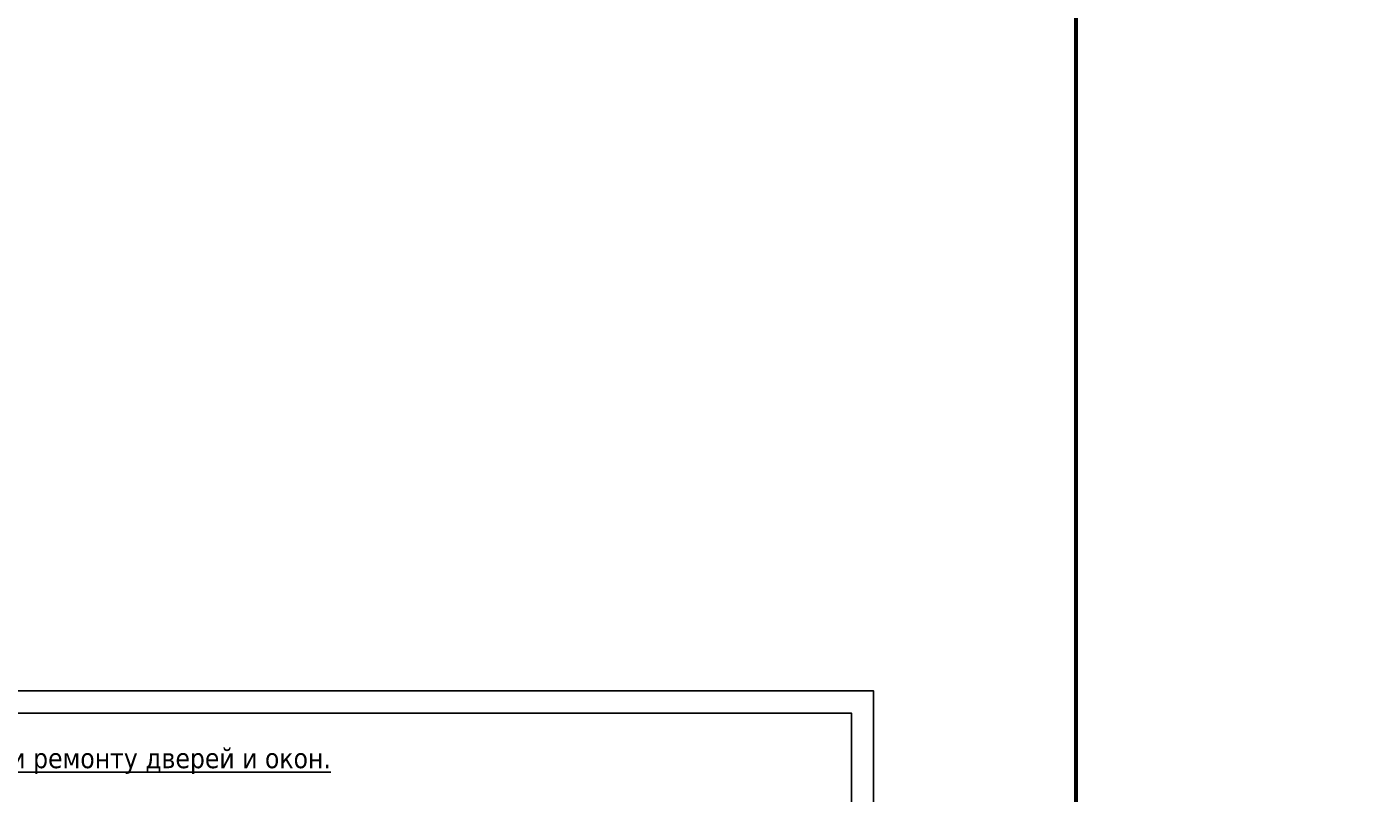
# Model space of a CAD drawing. Header units: millimetres. Extents: x 1112040 to 6903494, y -332921 to -150905.
# Tile 148 of 153: x 2131956 to 2162301, y -214540 to -197270. Entities that reach past the tile are written whole.
import ezdxf

# ---------------------------------------------------------------- set-up
doc = ezdxf.new("R2010")
doc.units = ezdxf.units.MM
doc.styles.add('Tahoma', font='tahoma.ttf')

msp = doc.modelspace()

# ---------------------------------------------------------------- linework, layer by layer
at = {"color": 1, "lineweight": 60, "ltscale": 100}
msp.add_lwpolyline([(1198252, -150904.9), (2155604.1, -150904.9), (2155604.1, -261182.8), (1198252, -261182.8)], close=True, dxfattribs=at)
at = {"linetype": 'Continuous', "lineweight": 25, "ltscale": 100}
for points in [[(2109042.1, -241937.9), (2151042.1, -241937.9), (2151042.1, -212237.9), (2109042.1, -212237.9), (2109042.1, -241937.9)], [(2111042.1, -241437.9), (2150542.1, -241437.9), (2150542.1, -212737.9), (2111042.1, -212737.9), (2111042.1, -241437.9)]]:
    msp.add_lwpolyline(points, dxfattribs=at)

# ---------------------------------------------------------------- texts
at = {"style": 'Tahoma'}
for s, insert, char_height, width, attachment_point in [('\\pi468.14353;Плинтус из\\P\\pi900.75602; ПВХ \\P\\pi1179.33896; ', (2029173.7, -208255.8), 220, 2453.238, 4), ('\\pi468.14353;Плинтус из\\P\\pi900.75602; ПВХ \\P\\pi1179.33896; ', (2056614.4, -209601.7), 220, 2453.238, 4), ('\\pi693.61028;Монтаж \\P\\pi587.23016;стальных \\P\\pi322.46186;плинтусов из \\P\\pi719.83594;гнутого \\P\\pi631.62909;профиля', (2029085.6, -213070.1), 220, 2453.238, 4), ('{\\LВедомость объемов работ по установке и ремонту дверей и окон. }', (2120156.1, -213528.5), 450, 25149.664, 1)]:
    msp.add_mtext(s, dxfattribs=dict(at, insert=insert, char_height=char_height, width=width, attachment_point=attachment_point))

doc.saveas('drawing.dxf')
